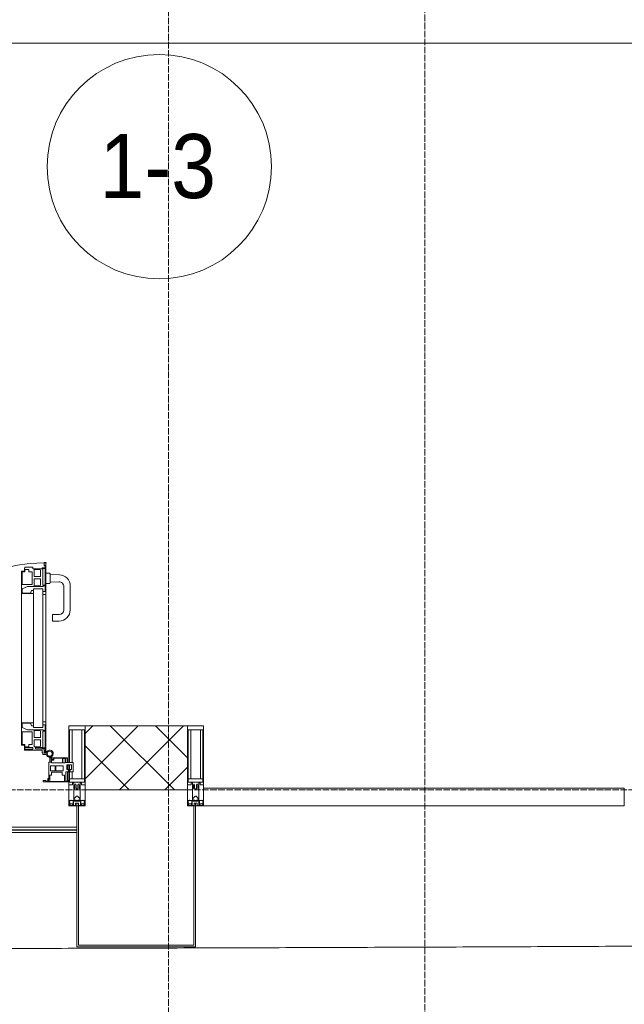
# Model space of a CAD drawing. Header units: millimetres. Extents: x 5617 to 113279, y 7718 to 199432.
# Tile 47 of 79: x 54263 to 56149, y 14731 to 17803. Entities that reach past the tile are written whole.
import ezdxf

# ---------------------------------------------------------------- set-up
doc = ezdxf.new("R2010")
doc.units = ezdxf.units.MM
doc.linetypes.add('ADSK_Линия сетки', pattern=[25, 20, -2.5, 0, -2.5])
doc.linetypes.add('Линия сетки', pattern=[25, 20, -2.5, 0, -2.5])
for name, color, linetype, lineweight in [('Двери', 7, 'Continuous', 18), ('Импосты витража', 7, 'Continuous', 18), ('Колонны', 7, 'Continuous', 18), ('Марки помещений', 7, 'Continuous', 20), ('Ограждение', 7, 'Continuous', 18), ('Оси', 7, 'Continuous', 9), ('Панели витража', 7, 'Continuous', 18), ('Поручни', 7, 'Continuous', 18), ('Стены разрез', 7, 'Continuous', 40), ('Форма', 7, 'Continuous', 18), ('Элементы узлов', 7, 'Continuous', 18)]:
    doc.layers.add(name, color=color, linetype=linetype, lineweight=lineweight)
doc.styles.add('Arial_3', font='arial.ttf', dxfattribs={"width": 0.9, "height": 200})

# ---------------------------------------------------------------- blocks, each defined once
blk = doc.blocks.new('System Panel - A_PAN_Glass-7508020-МКСС_К4_L15_51_600_')
at = {"layer": 'Панели витража', "color": 253, "lineweight": 5, "true_color": 0xaaaaaa}
for p, q in [((656.25, 55), (-656.25, 55)), ((-656.25, 55), (-656.25, 0)), ((656.25, 0), (656.25, 55)), ((-656.25, 0), (656.25, 0))]:
    blk.add_line(p, q, dxfattribs=at)
blk = doc.blocks.new('A_PAN_ALU_Door_Double - EXT_1_Double_EQ-7506763-МКСС_К4_L15_51_600_')
at = {"layer": 'Двери', "color": 253, "lineweight": 5, "true_color": 0xaaaaaa}
for p, q in [((-575.1, -160.7), (-585.4, -160.7)), ((-583.7, -164.2), (-583.7, -262.2)), ((-581.6, -179.2), (-581.6, -164.2)), ((-581.6, -164.2), (-578.6, -164.2)), ((-572.9, -179.2), (-581.6, -179.2)), ((-581.6, -233.4), (-581.6, -180.9)), ((-581.6, -180.9), (-574.6, -180.9)), ((-578.6, -164.2), (-578.6, -174.5)), ((-575.5, -177.5), (-551.3, -177.5)), ((-575.1, -165.6), (-575.1, -160.7)), ((-572.4, -165.6), (-575.1, -165.6)), ((-574.6, -180.9), (-574.6, -233.4)), ((-572.9, -182.2), (-572.9, -179.2)), ((-551.3, -182.2), (-572.9, -182.2)), ((-572.4, -173.3), (-572.4, -165.6)), ((-517.1, -173.3), (-572.4, -173.3)), ((-567.6, -186.7), (-566.1, -184)), ((-566.1, -184), (-547.7, -184)), ((-551.3, -177.5), (-551.3, -182.2)), ((-547.7, -184), (-547.7, -205.7)), ((-543.6, -182.2), (-543.6, -176.7)), ((-543.6, -176.7), (-518.6, -176.7)), ((-518.6, -182.2), (-543.6, -182.2)), ((-518.6, -176.7), (-518.6, -182.2)), ((-517.1, -189.3), (-517.1, -173.3)), ((517.1, -173.3), (572.4, -173.3)), ((517.1, -189.3), (517.1, -173.3)), ((518.6, -176.7), (518.6, -182.2)), ((543.6, -176.7), (518.6, -176.7)), ((518.6, -182.2), (543.6, -182.2)), ((543.6, -182.2), (543.6, -176.7)), ((547.7, -184), (547.7, -205.7)), ((566.1, -184), (547.7, -184)), ((551.3, -177.5), (551.3, -182.2)), ((575.5, -177.5), (551.3, -177.5)), ((551.3, -182.2), (572.9, -182.2)), ((567.6, -186.7), (566.1, -184)), ((572.4, -165.6), (575.1, -165.6)), ((572.4, -173.3), (572.4, -165.6)), ((572.9, -179.2), (581.6, -179.2)), ((572.9, -182.2), (572.9, -179.2)), ((574.6, -180.9), (574.6, -233.4)), ((581.6, -180.9), (574.6, -180.9)), ((575.1, -160.7), (585.4, -160.7)), ((575.1, -165.6), (575.1, -160.7)), ((581.6, -164.2), (578.6, -164.2)), ((578.6, -164.2), (578.6, -174.5)), ((581.6, -179.2), (581.6, -164.2)), ((581.6, -233.4), (581.6, -180.9)), ((583.7, -164.2), (583.7, -262.2)), ((-567.6, -205.7), (-567.6, -186.7)), ((-547.7, -205.7), (-567.6, -205.7)), ((-567.6, -232.6), (-567.6, -213.6)), ((-567.6, -213.6), (-547.7, -213.6)), ((-547.7, -213.6), (-547.7, -235.3)), ((-541.3, -230.6), (-541.3, -191)), ((-541.3, -191), (-531.2, -191)), ((-531.2, -191), (-531.2, -184.4)), ((-531.2, -184.4), (-518.8, -184.4)), ((-518.8, -184.4), (-518.8, -191)), ((-518.8, -191), (-510.6, -191)), ((-508.2, -189.3), (-517.1, -189.3)), ((-510.6, -191), (-510.6, -230.6)), ((-508.2, -259.2), (-508.2, -189.3)), ((508.2, -189.3), (517.1, -189.3)), ((508.2, -259.2), (508.2, -189.3)), ((510.6, -191), (510.6, -230.6)), ((518.8, -191), (510.6, -191)), ((518.8, -184.4), (518.8, -191)), ((531.2, -184.4), (518.8, -184.4)), ((531.2, -191), (531.2, -184.4)), ((541.3, -191), (531.2, -191)), ((541.3, -230.6), (541.3, -191)), ((547.7, -205.7), (567.6, -205.7)), ((567.6, -213.6), (547.7, -213.6)), ((547.7, -213.6), (547.7, -235.3)), ((567.6, -205.7), (567.6, -186.7)), ((567.6, -232.6), (567.6, -213.6)), ((-583.7, -244.2), (-583.7, -677.3)), ((-574.6, -233.4), (-581.6, -233.4)), ((-581.6, -253.1), (-581.6, -235.1)), ((-581.6, -235.1), (-575.4, -235.1)), ((-575.4, -235.1), (-575.4, -237.1)), ((-575.4, -237.1), (-526.4, -237.1)), ((-574.6, -244.2), (-546, -244.2)), ((-574.6, -244.2), (-574.6, -677.3)), ((-566.1, -235.3), (-567.6, -232.6)), ((-547.7, -235.3), (-566.1, -235.3)), ((-546, -677.3), (-546, -244.2)), ((-510.6, -230.6), (-541.3, -230.6)), ((-526.4, -237.1), (-510.6, -244.7)), ((-510.6, -244.7), (-510.6, -257.7)), ((510.6, -230.6), (541.3, -230.6)), ((526.4, -237.1), (510.6, -244.7)), ((510.6, -244.7), (510.6, -257.7)), ((575.4, -237.1), (526.4, -237.1)), ((546, -677.3), (546, -244.2)), ((574.6, -244.2), (546, -244.2)), ((547.7, -235.3), (566.1, -235.3)), ((566.1, -235.3), (567.6, -232.6)), ((574.6, -233.4), (581.6, -233.4)), ((574.6, -244.2), (574.6, -677.3)), ((575.4, -235.1), (575.4, -237.1)), ((581.6, -235.1), (575.4, -235.1)), ((581.6, -253.1), (581.6, -235.1)), ((583.7, -244.2), (583.7, -677.3)), ((-583.7, -262.2), (-574.6, -262.2)), ((-574.6, -253.1), (-581.6, -253.1)), ((-574.6, -262.2), (-574.6, -253.1)), ((-539.3, -249.6), (-546, -249.6)), ((-546, -249.6), (-546, -259.2)), ((-546, -259.2), (-508.2, -259.2)), ((-537.1, -255.7), (-539.3, -249.6)), ((-537.1, -257.7), (-537.1, -255.7)), ((-510.6, -257.7), (-537.1, -257.7)), ((-508.2, -662.3), (-508.2, -259.2)), ((546, -259.2), (508.2, -259.2)), ((508.2, -662.3), (508.2, -259.2)), ((510.6, -257.7), (537.1, -257.7)), ((537.1, -255.7), (539.3, -249.6)), ((537.1, -257.7), (537.1, -255.7)), ((539.3, -249.6), (546, -249.6)), ((546, -249.6), (546, -259.2)), ((574.6, -253.1), (581.6, -253.1)), ((574.6, -262.2), (574.6, -253.1)), ((583.7, -262.2), (574.6, -262.2)), ((-574.6, -659.3), (-583.7, -659.3)), ((-583.7, -659.3), (-583.7, -758.9)), ((-574.6, -659.3), (-583.7, -659.3)), ((-583.7, -659.3), (-583.7, -758.9)), ((-581.6, -686.5), (-581.6, -668.4)), ((-581.6, -668.4), (-574.6, -668.4)), ((-581.6, -686.5), (-581.6, -668.4)), ((-581.6, -668.4), (-574.6, -668.4)), ((-574.6, -668.4), (-574.6, -659.3)), ((-574.6, -668.4), (-574.6, -659.3)), ((-508.2, -662.3), (-546, -662.3)), ((-546, -662.3), (-546, -672)), ((-508.2, -662.3), (-546, -662.3)), ((-546, -662.3), (-546, -672)), ((-546, -672), (-539.3, -672)), ((-546, -672), (-539.3, -672)), ((-539.3, -672), (-537.1, -665.9)), ((-539.3, -672), (-537.1, -665.9)), ((-537.1, -665.9), (-537.1, -663.8)), ((-537.1, -663.8), (-510.6, -663.8)), ((-537.1, -665.9), (-537.1, -663.8)), ((-537.1, -663.8), (-510.6, -663.8)), ((-510.6, -663.8), (-510.6, -676.8)), ((-510.6, -663.8), (-510.6, -676.8)), ((-508.2, -732.3), (-508.2, -662.3)), ((-508.2, -732.3), (-508.2, -662.3)), ((508.2, -662.3), (546, -662.3)), ((508.2, -732.3), (508.2, -662.3)), ((508.2, -662.3), (546, -662.3)), ((508.2, -732.3), (508.2, -662.3)), ((510.6, -663.8), (510.6, -676.8)), ((537.1, -663.8), (510.6, -663.8)), ((510.6, -663.8), (510.6, -676.8)), ((537.1, -663.8), (510.6, -663.8)), ((537.1, -665.9), (537.1, -663.8)), ((537.1, -665.9), (537.1, -663.8)), ((539.3, -672), (537.1, -665.9)), ((539.3, -672), (537.1, -665.9)), ((546, -672), (539.3, -672)), ((546, -672), (539.3, -672)), ((546, -662.3), (546, -672)), ((546, -662.3), (546, -672)), ((574.6, -659.3), (583.7, -659.3)), ((574.6, -668.4), (574.6, -659.3)), ((574.6, -659.3), (583.7, -659.3)), ((574.6, -668.4), (574.6, -659.3)), ((581.6, -668.4), (574.6, -668.4)), ((581.6, -668.4), (574.6, -668.4)), ((581.6, -686.5), (581.6, -668.4)), ((581.6, -686.5), (581.6, -668.4)), ((583.7, -659.3), (583.7, -758.9)), ((583.7, -659.3), (583.7, -758.9)), ((-575.4, -686.5), (-581.6, -686.5)), ((-575.4, -686.5), (-581.6, -686.5)), ((-581.6, -740.6), (-581.6, -688.2)), ((-581.6, -688.2), (-574.6, -688.2)), ((-581.6, -740.6), (-581.6, -688.2)), ((-581.6, -688.2), (-574.6, -688.2)), ((-526.4, -684.5), (-575.4, -684.5)), ((-575.4, -684.5), (-575.4, -686.5)), ((-526.4, -684.5), (-575.4, -684.5)), ((-575.4, -684.5), (-575.4, -686.5)), ((-574.6, -677.3), (-546, -677.3)), ((-574.6, -688.2), (-574.6, -740.6)), ((-574.6, -688.2), (-574.6, -740.6)), ((-567.6, -688.9), (-566.1, -686.3)), ((-567.6, -688.9), (-566.1, -686.3)), ((-567.6, -708), (-567.6, -688.9)), ((-567.6, -708), (-567.6, -688.9)), ((-566.1, -686.3), (-547.7, -686.3)), ((-566.1, -686.3), (-547.7, -686.3)), ((-547.7, -686.3), (-547.7, -708)), ((-547.7, -686.3), (-547.7, -708)), ((-541.3, -730.5), (-541.3, -691)), ((-541.3, -691), (-510.6, -691)), ((-541.3, -730.5), (-541.3, -691)), ((-541.3, -691), (-510.6, -691)), ((-510.6, -676.8), (-526.4, -684.5)), ((-510.6, -676.8), (-526.4, -684.5)), ((-510.6, -691), (-510.6, -730.6)), ((-510.6, -691), (-510.6, -730.6)), ((510.6, -676.8), (526.4, -684.5)), ((510.6, -676.8), (526.4, -684.5)), ((541.3, -691), (510.6, -691)), ((510.6, -691), (510.6, -730.6)), ((541.3, -691), (510.6, -691)), ((510.6, -691), (510.6, -730.6)), ((526.4, -684.5), (575.4, -684.5)), ((526.4, -684.5), (575.4, -684.5)), ((541.3, -730.5), (541.3, -691)), ((541.3, -730.5), (541.3, -691)), ((574.6, -677.3), (546, -677.3)), ((547.7, -686.3), (547.7, -708)), ((566.1, -686.3), (547.7, -686.3)), ((547.7, -686.3), (547.7, -708)), ((566.1, -686.3), (547.7, -686.3)), ((567.6, -688.9), (566.1, -686.3)), ((567.6, -688.9), (566.1, -686.3)), ((567.6, -708), (567.6, -688.9)), ((567.6, -708), (567.6, -688.9)), ((581.6, -688.2), (574.6, -688.2)), ((574.6, -688.2), (574.6, -740.6)), ((581.6, -688.2), (574.6, -688.2)), ((574.6, -688.2), (574.6, -740.6)), ((575.4, -684.5), (575.4, -686.5)), ((575.4, -684.5), (575.4, -686.5)), ((575.4, -686.5), (581.6, -686.5)), ((575.4, -686.5), (581.6, -686.5)), ((581.6, -740.6), (581.6, -688.2)), ((581.6, -740.6), (581.6, -688.2)), ((-547.7, -708), (-567.6, -708)), ((-547.7, -708), (-567.6, -708)), ((-567.6, -734.8), (-567.6, -715.8)), ((-567.6, -715.8), (-547.7, -715.8)), ((-567.6, -734.8), (-567.6, -715.8)), ((-567.6, -715.8), (-547.7, -715.8)), ((-566.1, -737.5), (-567.6, -734.8)), ((-566.1, -737.5), (-567.6, -734.8)), ((-547.7, -715.8), (-547.7, -737.5)), ((-547.7, -715.8), (-547.7, -737.5)), ((-531.2, -730.5), (-541.3, -730.5)), ((-531.2, -730.5), (-541.3, -730.5)), ((-531.2, -737.1), (-531.2, -730.5)), ((-531.2, -737.1), (-531.2, -730.5)), ((-518.8, -737.1), (-531.2, -737.1)), ((-518.8, -737.1), (-531.2, -737.1)), ((-510.6, -730.6), (-518.8, -730.6)), ((-518.8, -730.6), (-518.8, -737.1)), ((-510.6, -730.6), (-518.8, -730.6)), ((-518.8, -730.6), (-518.8, -737.1)), ((-517.1, -741.8), (-517.1, -732.3)), ((-517.1, -732.3), (-508.2, -732.3)), ((-517.1, -741.8), (-517.1, -732.3)), ((-517.1, -732.3), (-508.2, -732.3)), ((517.1, -732.3), (508.2, -732.3)), ((517.1, -732.3), (508.2, -732.3)), ((510.6, -730.6), (518.8, -730.6)), ((510.6, -730.6), (518.8, -730.6)), ((517.1, -741.8), (517.1, -732.3)), ((517.1, -741.8), (517.1, -732.3)), ((518.8, -730.6), (518.8, -737.1)), ((518.8, -730.6), (518.8, -737.1)), ((518.8, -737.1), (531.2, -737.1)), ((518.8, -737.1), (531.2, -737.1)), ((531.2, -730.5), (541.3, -730.5)), ((531.2, -737.1), (531.2, -730.5)), ((531.2, -730.5), (541.3, -730.5)), ((531.2, -737.1), (531.2, -730.5)), ((547.7, -708), (567.6, -708)), ((547.7, -708), (567.6, -708)), ((567.6, -715.8), (547.7, -715.8)), ((547.7, -715.8), (547.7, -737.5)), ((567.6, -715.8), (547.7, -715.8)), ((547.7, -715.8), (547.7, -737.5)), ((566.1, -737.5), (567.6, -734.8)), ((566.1, -737.5), (567.6, -734.8)), ((567.6, -734.8), (567.6, -715.8)), ((567.6, -734.8), (567.6, -715.8)), ((-583.7, -758.9), (-578.6, -758.9)), ((-583.7, -758.9), (-578.6, -758.9)), ((-574.6, -740.6), (-581.6, -740.6)), ((-574.6, -740.6), (-581.6, -740.6)), ((-581.6, -750.3), (-581.6, -742.3)), ((-581.6, -742.3), (-572.9, -742.3)), ((-581.6, -750.3), (-581.6, -742.3)), ((-581.6, -742.3), (-572.9, -742.3)), ((-579.8, -750.3), (-581.6, -750.3)), ((-579.8, -750.3), (-581.6, -750.3)), ((-578.6, -748.9), (-579.8, -748.9)), ((-579.8, -748.9), (-579.8, -750.3)), ((-578.6, -748.9), (-579.8, -748.9)), ((-579.8, -748.9), (-579.8, -750.3)), ((-578.6, -758.9), (-578.6, -748.9)), ((-578.6, -758.9), (-578.6, -748.9)), ((-572.9, -742.3), (-572.9, -739.3)), ((-572.9, -739.3), (-543.6, -739.3)), ((-572.9, -742.3), (-572.9, -739.3)), ((-572.9, -739.3), (-543.6, -739.3)), ((-547.7, -737.5), (-566.1, -737.5)), ((-547.7, -737.5), (-566.1, -737.5)), ((-543.6, -739.3), (-543.6, -744.8)), ((-543.6, -739.3), (-543.6, -744.8)), ((-543.6, -744.8), (-518.6, -744.8)), ((-543.6, -744.8), (-518.6, -744.8)), ((-518.6, -744.8), (-518.6, -741.8)), ((-518.6, -741.8), (-517.1, -741.8)), ((-518.6, -744.8), (-518.6, -741.8)), ((-518.6, -741.8), (-517.1, -741.8)), ((518.6, -741.8), (517.1, -741.8)), ((518.6, -741.8), (517.1, -741.8)), ((518.6, -744.8), (518.6, -741.8)), ((518.6, -744.8), (518.6, -741.8)), ((543.6, -744.8), (518.6, -744.8)), ((543.6, -744.8), (518.6, -744.8)), ((543.6, -739.3), (543.6, -744.8)), ((572.9, -739.3), (543.6, -739.3)), ((543.6, -739.3), (543.6, -744.8)), ((572.9, -739.3), (543.6, -739.3)), ((547.7, -737.5), (566.1, -737.5)), ((547.7, -737.5), (566.1, -737.5)), ((572.9, -742.3), (572.9, -739.3)), ((572.9, -742.3), (572.9, -739.3)), ((581.6, -742.3), (572.9, -742.3)), ((581.6, -742.3), (572.9, -742.3)), ((574.6, -740.6), (581.6, -740.6)), ((574.6, -740.6), (581.6, -740.6)), ((578.6, -748.9), (579.8, -748.9)), ((578.6, -758.9), (578.6, -748.9)), ((578.6, -748.9), (579.8, -748.9)), ((578.6, -758.9), (578.6, -748.9)), ((583.7, -758.9), (578.6, -758.9)), ((583.7, -758.9), (578.6, -758.9)), ((579.8, -748.9), (579.8, -750.3)), ((579.8, -748.9), (579.8, -750.3)), ((579.8, -750.3), (581.6, -750.3)), ((579.8, -750.3), (581.6, -750.3)), ((581.6, -750.3), (581.6, -742.3)), ((581.6, -750.3), (581.6, -742.3))]:
    blk.add_line(p, q, dxfattribs=at)
at = {"layer": 'Двери', "lineweight": 5}
for p, q in [((-625.1, -576.5), (-605.1, -576.5)), ((-605.1, -576.5), (-605.1, -596.5)), ((625.1, -576.5), (605.1, -576.5)), ((605.1, -576.5), (605.1, -596.5)), ((-660.1, -685.7), (-660.1, -611.5)), ((-640.1, -611.5), (-640.1, -683.8)), ((-605.1, -596.5), (-625.1, -596.5)), ((605.1, -596.5), (625.1, -596.5)), ((640.1, -611.5), (640.1, -683.8)), ((660.1, -685.7), (660.1, -611.5)), ((-624.5, -698.8), (-597.6, -697.7)), ((-597.6, -723.5), (-597.6, -696)), ((-595.1, -693.5), (-583.6, -693.5)), ((595.1, -693.5), (583.6, -693.5)), ((597.6, -723.5), (597.6, -696)), ((624.5, -698.8), (597.6, -697.7)), ((-597.6, -721.7), (-626.4, -720.7)), ((-583.6, -726), (-595.1, -726)), ((583.6, -726), (595.1, -726)), ((597.6, -721.7), (626.4, -720.7))]:
    blk.add_line(p, q, dxfattribs=at)
at = {"layer": 'Двери', "color": 253, "lineweight": 5, "true_color": 0xaaaaaa}
for centre, radius, start, end in [((-596.2, -162.7), 11, 9.9716, 343.953), ((596.2, -162.7), 11, 196.047, 170.0284), ((-596.2, -162.6), 8, 90, 270), ((-596.2, -162.6), 8, 270, 90), ((-583.7, -166.3), 2.03, 90, 163.9279), ((-575.5, -174.5), 3, 180, 270), ((575.5, -174.5), 3, 270, 0), ((583.7, -166.3), 2.03, 16.0721, 90), ((596.2, -162.6), 8, 90, 270), ((596.2, -162.6), 8, 270, 90)]:
    blk.add_arc(centre, radius, start, end, dxfattribs=at)
at = {"layer": 'Двери', "color": 254, "lineweight": 5, "true_color": 0xd4d4d4}
for centre, start, end in [((-596.2, -162.6), 270.9387, 0.704), ((596.2, -162.6), 179.296, 269.0613)]:
    blk.add_arc(centre, 596.2, start, end, dxfattribs=at)
at = {"layer": 'Двери', "lineweight": 5}
for centre, radius, start, end in [((-625.1, -611.5), 35, 90, 180), ((625.1, -611.5), 35, 0, 90), ((-625.1, -611.5), 15, 90, 180), ((625.1, -611.5), 15, 0, 90), ((-625.1, -685.7), 35, 180, 267.8055), ((-625.1, -683.8), 15, 180, 272.1944), ((-595.1, -696), 2.5, 90, 180), ((595.1, -696), 2.5, 0, 90), ((625.1, -683.8), 15, 267.8056, 0), ((625.1, -685.7), 35, 272.1945, 0), ((-595.1, -723.5), 2.5, 180, 270), ((595.1, -723.5), 2.5, 270, 0)]:
    blk.add_arc(centre, radius, start, end, dxfattribs=at)
at = {"layer": 'Панели витража', "color": 253, "lineweight": 5, "true_color": 0xaaaaaa}
for p, q in [((-654.3, -79.5), (-654.3, -74.5)), ((-654.3, -74.5), (-575.3, -74.5)), ((-652.8, -79.5), (-654.3, -79.5)), ((-652.8, -76.7), (-652.8, -79.5)), ((-646.3, -76.7), (-652.8, -76.7)), ((-651.2, -76.7), (-651.2, -106.6)), ((-646.3, -106.6), (-646.3, -76.7)), ((-592, -76.3), (-642.4, -76.3)), ((-642.4, -76.3), (-642.4, -95.5)), ((-596.2, -95.5), (-596.2, -76.2)), ((-595.8, -89), (-595, -88.2)), ((-595.8, -95.5), (-595.8, -89)), ((-595, -83.1), (-592, -83.1)), ((-595, -88.2), (-595, -83.1)), ((-593.3, -84.8), (-593.3, -136.5)), ((-590.3, -84.8), (-593.3, -84.8)), ((-592, -83.1), (-592, -76.3)), ((-590.3, -76.5), (-590.3, -84.8)), ((-583.9, -76.5), (-590.3, -76.5)), ((-583.9, -79.5), (-583.9, -76.5)), ((-575.3, -79.5), (-583.9, -79.5)), ((-575.3, -74.5), (-575.3, -79.5)), ((575.3, -74.5), (654.3, -74.5)), ((575.3, -79.5), (575.3, -74.5)), ((583.9, -79.5), (575.3, -79.5)), ((583.9, -76.5), (583.9, -79.5)), ((590.3, -76.5), (583.9, -76.5)), ((590.3, -84.8), (590.3, -76.5)), ((593.3, -84.8), (590.3, -84.8)), ((592, -76.3), (592, -83.1)), ((642.4, -76.3), (592, -76.3)), ((592, -83.1), (595, -83.1)), ((593.3, -136.5), (593.3, -84.8)), ((595, -83.1), (595, -88.2)), ((595, -88.2), (595.8, -89)), ((595.8, -89), (595.8, -95.5)), ((596.2, -76.2), (596.2, -95.5)), ((642.4, -95.5), (642.4, -76.3)), ((646.3, -76.7), (646.3, -106.6)), ((652.8, -76.7), (646.3, -76.7)), ((651.2, -106.6), (651.2, -76.7)), ((652.8, -79.5), (652.8, -76.7)), ((654.3, -79.5), (652.8, -79.5)), ((654.3, -74.5), (654.3, -79.5)), ((-669.2, -106.6), (-660.2, -106.6)), ((-669.2, -135.1), (-669.2, -106.6)), ((-664.2, -113.4), (-664.2, -128.4)), ((-649.2, -113.4), (-664.2, -113.4)), ((-660.2, -106.6), (-660.2, -110.1)), ((-660.2, -110.1), (-653.3, -110.1)), ((-653.3, -106.6), (-646.3, -106.6)), ((-653.3, -110.1), (-653.3, -106.6)), ((-651.2, -113.4), (-651.2, -128.4)), ((-649.2, -128.4), (-649.2, -113.4)), ((-642.4, -95.5), (-635.3, -95.5)), ((-637.8, -108.8), (-637.8, -125)), ((-615.2, -108.8), (-637.8, -108.8)), ((-635.3, -95.5), (-635.3, -105)), ((-635.3, -105), (-602.1, -105)), ((-615.2, -125), (-615.2, -108.8)), ((-613, -108.8), (-613, -125)), ((-598.7, -108.8), (-613, -108.8)), ((-602.1, -95.5), (-595.8, -95.5)), ((-602.1, -105), (-602.1, -95.5)), ((-598.7, -125), (-598.7, -108.8)), ((595.8, -95.5), (602.1, -95.5)), ((598.7, -108.8), (598.7, -125)), ((613, -108.8), (598.7, -108.8)), ((602.1, -95.5), (602.1, -105)), ((602.1, -105), (635.3, -105)), ((613, -125), (613, -108.8)), ((615.2, -108.8), (615.2, -125)), ((637.8, -108.8), (615.2, -108.8)), ((635.3, -95.5), (642.4, -95.5)), ((635.3, -105), (635.3, -95.5)), ((637.8, -125), (637.8, -108.8)), ((646.3, -106.6), (653.3, -106.6)), ((649.2, -113.4), (649.2, -128.4)), ((664.2, -113.4), (649.2, -113.4)), ((651.2, -128.4), (651.2, -113.4)), ((653.3, -106.6), (653.3, -110.1)), ((653.3, -110.1), (660.2, -110.1)), ((660.2, -106.6), (669.2, -106.6)), ((660.2, -110.1), (660.2, -106.6)), ((664.2, -128.4), (664.2, -113.4)), ((669.2, -106.6), (669.2, -135.1)), ((-645.9, -135.1), (-669.2, -135.1)), ((-664.2, -128.4), (-649.2, -128.4)), ((-651.2, -135.1), (-651.2, -148.5)), ((-651.2, -148.5), (-645.9, -148.5)), ((-651.2, -150), (-651.2, -148.5)), ((-600.3, -150), (-651.2, -150)), ((-645.9, -148.5), (-645.9, -135.1)), ((-644.3, -134.5), (-644.3, -148.2)), ((-637.3, -134.5), (-644.3, -134.5)), ((-644.3, -148.2), (-637.3, -148.2)), ((-637.8, -125), (-615.2, -125)), ((-637.3, -148.2), (-637.3, -134.5)), ((-635.9, -134.2), (-635.9, -148.4)), ((-601.9, -134.2), (-635.9, -134.2)), ((-635.9, -148.4), (-608.9, -148.4)), ((-613, -125), (-598.7, -125)), ((-608.9, -142.8), (-601.9, -142.8)), ((-608.9, -148.4), (-608.9, -142.8)), ((-607.5, -144.4), (-607.5, -148.7)), ((-601.5, -144.4), (-607.5, -144.4)), ((-607.5, -148.7), (-601.5, -148.7)), ((-601.9, -142.8), (-601.9, -134.2)), ((-601.5, -148.7), (-601.5, -144.4)), ((-600.3, -136.5), (-600.3, -150)), ((-593.3, -136.5), (-600.3, -136.5)), ((-600.3, -150), (-596.2, -150)), ((-596.2, -150), (-596.2, -136.5)), ((600.3, -136.5), (593.3, -136.5)), ((596.2, -136.5), (596.2, -150)), ((596.2, -150), (600.3, -150)), ((598.7, -125), (613, -125)), ((600.3, -150), (600.3, -136.5)), ((651.2, -150), (600.3, -150)), ((601.5, -144.4), (601.5, -148.7)), ((607.5, -144.4), (601.5, -144.4)), ((601.5, -148.7), (607.5, -148.7)), ((635.9, -134.2), (601.9, -134.2)), ((601.9, -134.2), (601.9, -142.8)), ((601.9, -142.8), (608.9, -142.8)), ((607.5, -148.7), (607.5, -144.4)), ((608.9, -142.8), (608.9, -148.4)), ((608.9, -148.4), (635.9, -148.4)), ((615.2, -125), (637.8, -125)), ((635.9, -148.4), (635.9, -134.2)), ((637.3, -134.5), (637.3, -148.2)), ((644.3, -134.5), (637.3, -134.5)), ((637.3, -148.2), (644.3, -148.2)), ((644.3, -148.2), (644.3, -134.5)), ((645.9, -135.1), (645.9, -148.5)), ((669.2, -135.1), (645.9, -135.1)), ((645.9, -148.5), (651.2, -148.5)), ((649.2, -128.4), (664.2, -128.4)), ((651.2, -148.5), (651.2, -135.1)), ((651.2, -148.5), (651.2, -150))]:
    blk.add_line(p, q, dxfattribs=at)
blk = doc.blocks.new('Rectangular Mullion - 50Wx250H-V57-МКСС_К4_L15_51_600_')
at = {"layer": 'Элементы узлов', "color": 253, "lineweight": 5, "true_color": 0xaaaaaa}
for p, q in [((-25, 135.1), (-25, 250)), ((-25, 250), (0, 250)), ((25, 250), (0, 250)), ((25, 65.2), (25, 250)), ((-23, 237.3), (0, 237.3)), ((-23, 237.3), (-23, 135.1)), ((-14.9, 135.1), (-14.9, 237.3)), ((23, 237.3), (0, 237.3)), ((14.9, 84), (14.9, 237.3)), ((23, 237.3), (23, 73.6)), ((-25, 113.4), (-25, 128.4)), ((-23, 128.4), (-23, 113.4)), ((-25, 65.2), (-25, 110.1)), ((-23, 110.1), (-23, 73.6)), ((-14.9, 84), (-14.9, 106.6)), ((-14, 65.2), (-25, 65.2)), ((0, 84), (-23, 84)), ((-0.5, 73.6), (-23, 73.6)), ((-14, 71.3), (-14, 65.2)), ((-10, 71.3), (-14, 71.3)), ((-10, 53), (-10, 71.3)), ((-7, 65.2), (-5.9, 67.3)), ((-7, 65.2), (-7, 54.7)), ((-4.1, 67.3), (-5.9, 67.3)), ((-4.1, 67.3), (-2.9, 65.1)), ((-2.9, 65.1), (-2.9, 54.6)), ((0, 84), (23, 84)), ((0.5, 73.6), (23, 73.6)), ((4.1, 67.3), (2.9, 65.1)), ((2.9, 65.1), (2.9, 54.6)), ((4.1, 67.3), (5.9, 67.3)), ((7, 65.2), (5.9, 67.3)), ((7, 65.2), (7, 54.7)), ((10, 71.3), (14, 71.3)), ((10, 53), (10, 71.3)), ((14, 71.3), (14, 65.2)), ((14, 65.2), (25, 65.2)), ((-8.7, 53), (-10, 53)), ((-10, 53), (-10, 17)), ((-8.7, 53), (-7, 54.7)), ((-1.3, 53), (-2.9, 54.6)), ((0, 53), (-1.3, 53)), ((0, 53), (1.3, 53)), ((1.3, 53), (2.9, 54.6)), ((8.7, 53), (7, 54.7)), ((8.7, 53), (10, 53)), ((10, 53), (10, 17)), ((-23.8, 14.6), (-25, 14.2)), ((-25, 0), (-25, 14.2)), ((-22.3, 17), (-23.8, 17)), ((-23.8, 17), (-23.8, 14.6)), ((-22.5, 10.6), (-23.8, 14.6)), ((-22.5, 10.6), (-23.7, 9.9)), ((-23.7, 1.3), (-23.7, 9.9)), ((-23.7, 1.3), (-11.8, 1.3)), ((-23.2, 10.2), (-22.5, 8)), ((-22.5, 8), (-22.5, 4.5)), ((-21.3, 4.5), (-22.5, 4.5)), ((-22.3, 17), (-22.3, 16)), ((-22.3, 16), (-21.3, 16)), ((-19, 17.6), (-21.3, 16)), ((-21.3, 4.5), (-21.3, 6.5)), ((-21.3, 6.5), (-14.2, 6.5)), ((-18.4, 16.6), (-19, 17.6)), ((-7.4, 16.6), (-18.4, 16.6)), ((-14.2, 6.5), (-14.2, 4.5)), ((-13.2, 4.5), (-14.2, 4.5)), ((-13.2, 4.5), (-12.2, 7.2)), ((-12.7, 7.6), (-11.3, 11.4)), ((-12.7, 7.6), (-11.8, 6.9)), ((-12.2, 9), (-12.2, 14.8)), ((-12.2, 14.8), (0, 14.8)), ((-11.8, 1.3), (-11.8, 6.9)), ((-10.5, 11.2), (-11.3, 11.4)), ((-10.5, 1.5), (-10.5, 11.2)), ((-4.8, 1.5), (-10.5, 1.5)), ((-10, 17), (-7.5, 17)), ((-8.5, 23), (-1.5, 30)), ((-8.5, 18.5), (-8.5, 23)), ((-7.5, 18.5), (-8.5, 18.5)), ((-7.5, 17), (-7.5, 18.5)), ((-7.4, 18), (-7.4, 16.6)), ((-2.6, 18), (-7.4, 18)), ((0, 8), (-4.8, 8)), ((-4.8, 1.5), (-4.8, 8)), ((-2.6, 18), (-2.6, 16.8)), ((-2.6, 16.8), (0, 16.8)), ((-1.5, 30), (0, 30)), ((1.5, 30), (0, 30)), ((2.6, 16.8), (0, 16.8)), ((0, 14.8), (0, 16.8)), ((0, 14.8), (0, 16.8)), ((12.2, 14.8), (0, 14.8)), ((0, 0), (0, 8)), ((0, 8), (4.8, 8)), ((0, 0), (0, 8)), ((8.5, 23), (1.5, 30)), ((2.6, 18), (2.6, 16.8)), ((2.6, 18), (7.4, 18)), ((4.8, 1.5), (4.8, 8)), ((4.8, 1.5), (10.5, 1.5)), ((7.4, 18), (7.4, 16.6)), ((7.4, 16.6), (18.4, 16.6)), ((7.5, 18.5), (8.5, 18.5)), ((7.5, 17), (7.5, 18.5)), ((10, 17), (7.5, 17)), ((8.5, 18.5), (8.5, 23)), ((10.5, 11.2), (11.3, 11.4)), ((10.5, 1.5), (10.5, 11.2)), ((12.7, 7.6), (11.3, 11.4)), ((12.7, 7.6), (11.8, 6.9)), ((11.8, 1.3), (11.8, 6.9)), ((23.7, 1.3), (11.8, 1.3)), ((12.2, 9), (12.2, 14.8)), ((13.2, 4.5), (12.2, 7.2)), ((13.2, 4.5), (14.2, 4.5)), ((21.3, 6.5), (14.2, 6.5)), ((14.2, 6.5), (14.2, 4.5)), ((18.4, 16.6), (19, 17.6)), ((19, 17.6), (21.3, 16)), ((22.3, 16), (21.3, 16)), ((21.3, 4.5), (21.3, 6.5)), ((21.3, 4.5), (22.5, 4.5)), ((22.3, 17), (22.3, 16)), ((22.3, 17), (23.8, 17)), ((22.5, 10.6), (23.8, 14.6)), ((22.5, 10.6), (23.7, 9.9)), ((23.2, 10.2), (22.5, 8)), ((22.5, 8), (22.5, 4.5)), ((23.7, 1.3), (23.7, 9.9)), ((23.8, 17), (23.8, 14.6)), ((23.8, 14.6), (25, 14.2)), ((25, 0), (25, 14.2)), ((-25, 0), (0, 0)), ((25, 0), (0, 0))]:
    blk.add_line(p, q, dxfattribs=at)
for centre, start, end in [((-0.5, 73.1), 360, 90), ((0.5, 73.1), 90, 180)]:
    blk.add_arc(centre, 0.5, start, end, dxfattribs=at)
blk = doc.blocks.new('Rectangular Mullion - R_StandardFrame_50Wx250H-V58-МКСС_К4_L15_51_600_')
at = {"layer": 'Импосты витража', "color": 253, "lineweight": 5, "true_color": 0xaaaaaa}
for p, q in [((-25, -110.1), (-25, 0)), ((-25, 0), (0, 0)), ((5, 0), (25, 0)), ((25, 0), (25, -250)), ((-25, -128.4), (-25, -113.4)), ((-25, -250), (-25, -135.1)), ((25, -250), (-25, -250))]:
    blk.add_line(p, q, dxfattribs=at)
blk = doc.blocks.new('Rectangular Mullion - 50Wx250H-2623690-МКСС_К4_L15_51_600_')
at = {"layer": 'Элементы узлов', "color": 253, "lineweight": 5, "true_color": 0xaaaaaa}
for p, q in [((-25, 65.2), (-25, 250)), ((-25, 250), (0, 250)), ((25, 250), (0, 250)), ((25, 65.2), (25, 250)), ((-23, 237.3), (0, 237.3)), ((-23, 237.3), (-23, 73.6)), ((-14.9, 84), (-14.9, 237.3)), ((23, 237.3), (0, 237.3)), ((14.9, 84), (14.9, 237.3)), ((23, 237.3), (23, 73.6)), ((-14, 65.2), (-25, 65.2)), ((0, 84), (-23, 84)), ((-0.5, 73.6), (-23, 73.6)), ((-14, 71.3), (-14, 65.2)), ((-10, 71.3), (-14, 71.3)), ((-10, 53), (-10, 71.3)), ((-7, 65.2), (-5.9, 67.3)), ((-7, 65.2), (-7, 54.7)), ((-4.1, 67.3), (-5.9, 67.3)), ((-4.1, 67.3), (-2.9, 65.1)), ((-2.9, 65.1), (-2.9, 54.6)), ((0, 84), (23, 84)), ((0.5, 73.6), (23, 73.6)), ((4.1, 67.3), (2.9, 65.1)), ((2.9, 65.1), (2.9, 54.6)), ((4.1, 67.3), (5.9, 67.3)), ((7, 65.2), (5.9, 67.3)), ((7, 65.2), (7, 54.7)), ((10, 71.3), (14, 71.3)), ((10, 53), (10, 71.3)), ((14, 71.3), (14, 65.2)), ((14, 65.2), (25, 65.2)), ((-8.7, 53), (-10, 53)), ((-10, 53), (-10, 17)), ((-8.7, 53), (-7, 54.7)), ((-1.3, 53), (-2.9, 54.6)), ((0, 53), (-1.3, 53)), ((0, 53), (1.3, 53)), ((1.3, 53), (2.9, 54.6)), ((8.7, 53), (7, 54.7)), ((8.7, 53), (10, 53)), ((10, 53), (10, 17)), ((-23.8, 14.6), (-25, 14.2)), ((-25, 0), (-25, 14.2)), ((-22.3, 17), (-23.8, 17)), ((-23.8, 17), (-23.8, 14.6)), ((-22.5, 10.6), (-23.8, 14.6)), ((-22.5, 10.6), (-23.7, 9.9)), ((-23.7, 1.3), (-23.7, 9.9)), ((-23.7, 1.3), (-11.8, 1.3)), ((-23.2, 10.2), (-22.5, 8)), ((-22.5, 8), (-22.5, 4.5)), ((-21.3, 4.5), (-22.5, 4.5)), ((-22.3, 17), (-22.3, 16)), ((-22.3, 16), (-21.3, 16)), ((-19, 17.6), (-21.3, 16)), ((-21.3, 4.5), (-21.3, 6.5)), ((-21.3, 6.5), (-14.2, 6.5)), ((-18.4, 16.6), (-19, 17.6)), ((-7.4, 16.6), (-18.4, 16.6)), ((-14.2, 6.5), (-14.2, 4.5)), ((-13.2, 4.5), (-14.2, 4.5)), ((-13.2, 4.5), (-12.2, 7.2)), ((-12.7, 7.6), (-11.3, 11.4)), ((-12.7, 7.6), (-11.8, 6.9)), ((-12.2, 9), (-12.2, 14.8)), ((-12.2, 14.8), (0, 14.8)), ((-11.8, 1.3), (-11.8, 6.9)), ((-10.5, 11.2), (-11.3, 11.4)), ((-10.5, 1.5), (-10.5, 11.2)), ((-4.8, 1.5), (-10.5, 1.5)), ((-10, 17), (-7.5, 17)), ((-8.5, 23), (-1.5, 30)), ((-8.5, 18.5), (-8.5, 23)), ((-7.5, 18.5), (-8.5, 18.5)), ((-7.5, 17), (-7.5, 18.5)), ((-7.4, 18), (-7.4, 16.6)), ((-2.6, 18), (-7.4, 18)), ((0, 8), (-4.8, 8)), ((-4.8, 1.5), (-4.8, 8)), ((-2.6, 18), (-2.6, 16.8)), ((-2.6, 16.8), (0, 16.8)), ((-1.5, 30), (0, 30)), ((1.5, 30), (0, 30)), ((2.6, 16.8), (0, 16.8)), ((0, 14.8), (0, 16.8)), ((0, 14.8), (0, 16.8)), ((12.2, 14.8), (0, 14.8)), ((0, 0), (0, 8)), ((0, 8), (4.8, 8)), ((0, 0), (0, 8)), ((8.5, 23), (1.5, 30)), ((2.6, 18), (2.6, 16.8)), ((2.6, 18), (7.4, 18)), ((4.8, 1.5), (4.8, 8)), ((4.8, 1.5), (10.5, 1.5)), ((7.4, 18), (7.4, 16.6)), ((7.4, 16.6), (18.4, 16.6)), ((7.5, 18.5), (8.5, 18.5)), ((7.5, 17), (7.5, 18.5)), ((10, 17), (7.5, 17)), ((8.5, 18.5), (8.5, 23)), ((10.5, 11.2), (11.3, 11.4)), ((10.5, 1.5), (10.5, 11.2)), ((12.7, 7.6), (11.3, 11.4)), ((12.7, 7.6), (11.8, 6.9)), ((11.8, 1.3), (11.8, 6.9)), ((23.7, 1.3), (11.8, 1.3)), ((12.2, 9), (12.2, 14.8)), ((13.2, 4.5), (12.2, 7.2)), ((13.2, 4.5), (14.2, 4.5)), ((21.3, 6.5), (14.2, 6.5)), ((14.2, 6.5), (14.2, 4.5)), ((18.4, 16.6), (19, 17.6)), ((19, 17.6), (21.3, 16)), ((22.3, 16), (21.3, 16)), ((21.3, 4.5), (21.3, 6.5)), ((21.3, 4.5), (22.5, 4.5)), ((22.3, 17), (22.3, 16)), ((22.3, 17), (23.8, 17)), ((22.5, 10.6), (23.8, 14.6)), ((22.5, 10.6), (23.7, 9.9)), ((23.2, 10.2), (22.5, 8)), ((22.5, 8), (22.5, 4.5)), ((23.7, 1.3), (23.7, 9.9)), ((23.8, 17), (23.8, 14.6)), ((23.8, 14.6), (25, 14.2)), ((25, 0), (25, 14.2)), ((-25, 0), (0, 0)), ((25, 0), (0, 0))]:
    blk.add_line(p, q, dxfattribs=at)
for centre, start, end in [((-0.5, 73.1), 360, 90), ((0.5, 73.1), 90, 180)]:
    blk.add_arc(centre, 0.5, start, end, dxfattribs=at)
blk = doc.blocks.new('Rectangular Mullion - R_StandardFrame_50Wx250H-7505731-МКСС_К4_L15_51_600_')
at = {"layer": 'Импосты витража', "color": 253, "lineweight": 5, "true_color": 0xaaaaaa}
for p, q in [((-25, -250), (-25, 0)), ((-25, 0), (-5, 0)), ((0, 0), (25, 0)), ((25, 0), (25, -250)), ((25, -250), (-25, -250))]:
    blk.add_line(p, q, dxfattribs=at)
blk = doc.blocks.new('Ограждение - Ограждение-6014307-МКСС_К4_L15_51_600_')
at = {"layer": 'Поручни', "color": 253, "lineweight": 5, "true_color": 0xaaaaaa}
for p, q in [((41215, -116.5), (39852.5, -116.5)), ((41215, -124.5), (39852.5, -124.5)), ((41215, -125.5), (39852.5, -125.5)), ((41215, -133.5), (39852.5, -133.5))]:
    blk.add_line(p, q, dxfattribs=at)
blk = doc.blocks.new('A_SLK_PAN_Type1 - Прямой тип панели-6537704-МКСС_К4_L15_51_600_')
at = {"layer": 'Колонны', "lineweight": 5}
for p, q in [((-185, 440), (185, 440)), ((-185, 0), (-185, 440)), ((-180, 435), (-180, 0)), ((180, 435), (-180, 435)), ((180, 0), (180, 435)), ((185, 440), (185, 0)), ((-180, 0), (-185, 0)), ((185, 0), (180, 0))]:
    blk.add_line(p, q, dxfattribs=at)
blk = doc.blocks.new('135_SLK_K4_AR_FCD_rvt-1-МКСС_К4_L15_51_600_')
at = {"layer": 'Стены разрез', "lineweight": 5, "true_color": 0xaaaaaa}
h = blk.add_hatch(dxfattribs=at)
h.set_pattern_fill('FP_4', color=253, style=0, pattern_type=2)
h.set_pattern_definition([(45, (0, 0), (-70.71068, 70.71068), []), (135, (0, 0), (-70.71068, -70.71068), [])])
h.paths.add_polyline_path([(124310, 15400), (124310, 15600), (123990, 15600), (123990, 15400), (124085.4, 15400)])
at = {"layer": 'Стены разрез', "color": 253, "lineweight": 9, "true_color": 0xaaaaaa}
for p, q in [((124310, 15600), (123990, 15600)), ((123990, 15600), (123990, 15400)), ((124310, 15400), (124310, 15600)), ((123990, 15400), (124310, 15400))]:
    blk.add_line(p, q, dxfattribs=at)
at = {"layer": 'Форма', "color": 253, "lineweight": 9, "true_color": 0xaaaaaa}
blk.add_line((136800, 17730), (100125.7, 17730), dxfattribs=at)
at = {"layer": 'Форма', "color": 253, "lineweight": 5, "true_color": 0xaaaaaa, "flags": 128}
blk.add_lwpolyline([(114341.6, 14827.2), (118320, 14866.3), (121358.5, 14890.7), (123765.7, 14904.4), (124414.4, 14906.8)], dxfattribs=at)
at = {"layer": 'Форма', "color": 253, "lineweight": 9, "true_color": 0xaaaaaa}
blk.add_open_spline([(122602.5, 14903.4), (122693.7, 14903.4), (122841.6, 14903.5), (123046.1, 14903.7), (123216, 14904), (123385.9, 14904.2), (123612.3, 14904.6), (123895.2, 14905.3), (124178.1, 14906.1), (124404.5, 14906.8), (124574.4, 14907.4), (124744.4, 14908), (124970.8, 14908.8), (125253.6, 14910), (125536.5, 14911.3), (125762.9, 14912.5), (125989.5, 14913.6), (126272.6, 14915.2), (126612, 14917.1), (126894.9, 14918.9), (127121.3, 14920.3), (127291.3, 14921.5), (127461.2, 14922.6), (127687.6, 14924.1), (127970.4, 14926.1), (128253.3, 14928.2), (128479.7, 14929.9), (128649.7, 14931.2), (128819.6, 14932.5), (129046, 14934.3), (129328.8, 14936.5), (129581, 14938.6), (129720.2, 14939.7), (129746.2, 14939.9)], degree=3, knots=[-0.387098, -0.387098, -0.387098, -0.387098, -0.3796296, -0.375, -0.3703704, -0.3657407, -0.3611111, -0.3518519, -0.3425926, -0.337963, -0.3333333, -0.3287037, -0.3240741, -0.3148148, -0.3055556, -0.3009259, -0.2962963, -0.287037, -0.2777778, -0.2685185, -0.2638889, -0.2592593, -0.2546296, -0.25, -0.2407407, -0.2314815, -0.2268519, -0.2222222, -0.2175926, -0.212963, -0.2037037, -0.1944444, -0.1923179, -0.1923179, -0.1923179, -0.1923179], dxfattribs=at)
at = {"layer": 'Импосты витража', "color": 253, "lineweight": 5, "true_color": 0xaaaaaa}
for name, p in [('Rectangular Mullion - 50Wx250H-V57-МКСС_К4_L15_51_600_', (123965, 15350)), ('Rectangular Mullion - 50Wx250H-2623690-МКСС_К4_L15_51_600_', (124335, 15350))]:
    blk.add_blockref(name, p, dxfattribs=at)
at = {"layer": 'Импосты витража', "color": 253, "lineweight": 5, "true_color": 0xaaaaaa, "extrusion": (0, 0, -1), "rotation": 180}
for name, p in [('Rectangular Mullion - R_StandardFrame_50Wx250H-V58-МКСС_К4_L15_51_600_', (-123965, 15350)), ('Rectangular Mullion - R_StandardFrame_50Wx250H-7505731-МКСС_К4_L15_51_600_', (-124335, 15350))]:
    blk.add_blockref(name, p, dxfattribs=at)
at = {"layer": 'Колонны', "color": 253, "lineweight": 5, "true_color": 0xaaaaaa, "rotation": 180}
blk.add_blockref('A_SLK_PAN_Type1 - Прямой тип панели-6537704-МКСС_К4_L15_51_600_', (124150, 15350), dxfattribs=at)
at = {"layer": 'Ограждение', "color": 253, "lineweight": 5, "true_color": 0xaaaaaa}
blk.add_blockref('Ограждение - Ограждение-6014307-МКСС_К4_L15_51_600_', (82750, 15400), dxfattribs=at)
at = {"layer": 'Панели витража', "color": 253, "lineweight": 5, "true_color": 0xaaaaaa, "rotation": 180}
blk.add_blockref('A_PAN_ALU_Door_Double - EXT_1_Double_EQ-7506763-МКСС_К4_L15_51_600_', (123283.8, 15350), dxfattribs=at)
at = {"layer": 'Панели витража', "color": 253, "lineweight": 5, "true_color": 0xaaaaaa}
blk.add_blockref('System Panel - A_PAN_Glass-7508020-МКСС_К4_L15_51_600_', (125016.3, 15350), dxfattribs=at)
blk = doc.blocks.new('050_Марка_Помещение - Номер-620969-МКСС_К4_L15_51_600_')
at = {"layer": 'Марки помещений'}
blk.add_circle((0, 0), 3.5, dxfattribs=at)

msp = doc.modelspace()

# ---------------------------------------------------------------- linework, layer by layer
at = {"layer": 'Оси', "linetype": 'Линия сетки'}
for p, q in [((54726.3, 13295.7), (54726.3, 33150)), ((55526.3, 12025.7), (55526.3, 33150))]:
    msp.add_line(p, q, dxfattribs=at)
at = {"layer": 'Оси', "linetype": 'ADSK_Линия сетки'}
msp.add_line((67226.3, 15400), (25128.4, 15400), dxfattribs=at)

# ---------------------------------------------------------------- block references
at = {"lineweight": 5}
msp.add_blockref('135_SLK_K4_AR_FCD_rvt-1-МКСС_К4_L15_51_600_', (-69523.7, 0), dxfattribs=at)
at = {"layer": 'Марки помещений', "xscale": 99.99999999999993, "yscale": 99.99999999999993, "zscale": 99.99999999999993}
msp.add_blockref('050_Марка_Помещение - Номер-620969-МКСС_К4_L15_51_600_', (54698.1, 17344.3), dxfattribs=at)

# ---------------------------------------------------------------- texts
at = {"layer": 'Марки помещений', "lineweight": 9, "insert": (54511.6, 17446.1), "char_height": 200, "width": 447.342, "attachment_point": 1, "style": 'Arial_3'}
msp.add_mtext('1-3', dxfattribs=at)

doc.saveas('drawing.dxf')
